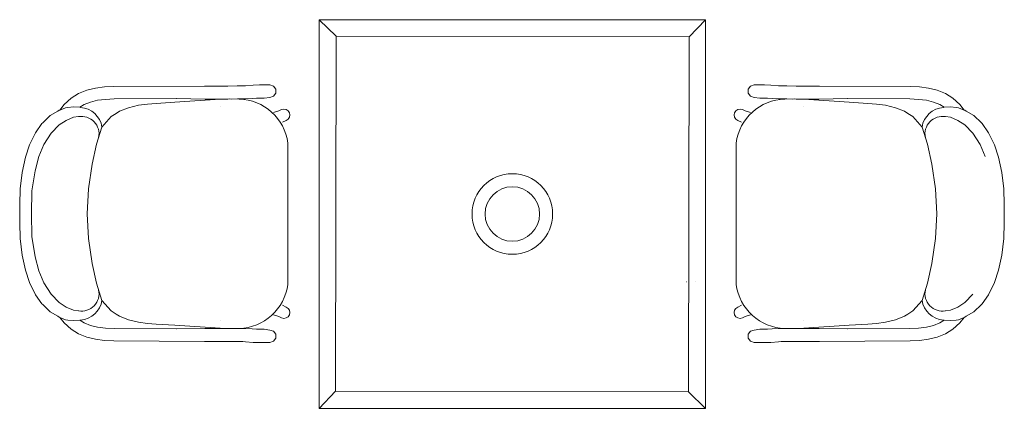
# Model space of a CAD drawing. Header units: millimetres. Extents: x -750 to 72845, y -24282 to 18874.
# Tile 60 of 154: x 56262 to 58190, y 3408 to 4170. Entities that reach past the tile are written whole.
import ezdxf

# ---------------------------------------------------------------- set-up
doc = ezdxf.new("R2010")
doc.units = ezdxf.units.MM
doc.header["$MEASUREMENT"] = 0
doc.layers.add('IRISH HOUSE_HYD AIRPORT_DRAINAGE LAYOUT 1$0$GREY SCALE', color=8, linetype='Continuous')
doc.layers.add('IRISH HOUSE_HYD AIRPORT_DRAINAGE LAYOUT 1$0$GREYSCALE', color=8, linetype='Continuous', lineweight=0)
doc.layers.add('M-MEP-ELPR-EQUIP', color=6, linetype='Continuous', lineweight=20)

# ---------------------------------------------------------------- blocks, each defined once
blk = doc.blocks.new('IRISH HOUSE_HYD AIRPORT_DRAINAGE LAYOUT 1$0$FLOOR PLAN')
at = {"layer": 'IRISH HOUSE_HYD AIRPORT_DRAINAGE LAYOUT 1$0$GREYSCALE', "color": 8, "lineweight": 0}
for p, q in [((6848.5, 4169.8), (6881.9, 4137.7)), ((7605.4, 4169.8), (7573.3, 4136.3)), ((6393.6, 4031.7), (6377.7, 4025.2)), ((6410.4, 4035.7), (6393.6, 4031.7)), ((6428.1, 4038), (6410.4, 4035.7)), ((6446.7, 4038.9), (6428.1, 4038)), ((6624.4, 4039.7), (6446.7, 4038.9)), ((6669.9, 4039.8), (6624.4, 4039.7)), ((6688.3, 4039.9), (6669.9, 4039.8)), ((6698.9, 4040), (6688.3, 4039.9)), ((6704.2, 4040.3), (6698.9, 4040)), ((6719.6, 4041.6), (6704.2, 4040.3)), ((6732.1, 4041.9), (6719.6, 4041.6)), ((6751.7, 4041.9), (6732.1, 4041.9)), ((6751.9, 4041.9), (6751.7, 4041.9)), ((6752.1, 4041.9), (6751.9, 4041.9)), ((6759.3, 4039.6), (6752.1, 4041.9)), ((6763.7, 4033.5), (6759.3, 4039.6)), ((6763.7, 4025.9), (6763.7, 4033.5)), ((7688.8, 4033.5), (7693.3, 4039.6)), ((7688.8, 4025.9), (7688.8, 4033.5)), ((7693.3, 4039.6), (7700.4, 4041.9)), ((7700.4, 4041.9), (7700.6, 4041.9)), ((7700.6, 4041.9), (7700.8, 4041.9)), ((7700.8, 4041.9), (7720.4, 4041.9)), ((7720.4, 4041.9), (7732.9, 4041.6)), ((7732.9, 4041.6), (7748.3, 4040.3)), ((7748.3, 4040.3), (7753.6, 4040)), ((7753.6, 4040), (7764.2, 4039.9)), ((7764.2, 4039.9), (7782.6, 4039.8)), ((7782.6, 4039.8), (7828.1, 4039.7)), ((7828.1, 4039.7), (8005.8, 4038.9)), ((8005.8, 4038.9), (8024.4, 4038)), ((8024.4, 4038), (8042.1, 4035.7)), ((8042.1, 4035.7), (8058.9, 4031.7)), ((8058.9, 4031.7), (8074.8, 4025.2)), ((6362.8, 4016), (6349.2, 4003.6)), ((6377.7, 4025.2), (6362.8, 4016)), ((6401, 4008.5), (6414.7, 4011.8)), ((6414.7, 4011.8), (6430.2, 4013.7)), ((6430.2, 4013.7), (6447.5, 4014.6)), ((6447.5, 4014.6), (6569.6, 4015.1)), ((6565.9, 4008.1), (6654.9, 4013.9)), ((6624.5, 4014.2), (6569.7, 4015.1)), ((6670, 4014.3), (6624.5, 4014.2)), ((6654.9, 4013.9), (6672.8, 4014.4)), ((6688.5, 4014.4), (6670, 4014.3)), ((6672.8, 4014.4), (6673.3, 4014.4)), ((6673.3, 4014.4), (6676.1, 4014.2)), ((6698.9, 4014.5), (6688.5, 4014.4)), ((6703.8, 4014.5), (6698.9, 4014.5)), ((6717.2, 4015.2), (6703.8, 4014.5)), ((6725.8, 4015.9), (6717.2, 4015.2)), ((6738, 4016.1), (6725.8, 4015.9)), ((6741, 4016.2), (6738, 4016.1)), ((6752.1, 4017.5), (6741, 4016.2)), ((6752.1, 4017.5), (6759.3, 4019.9)), ((6759.3, 4019.9), (6763.7, 4025.9)), ((7693.3, 4019.9), (7688.8, 4025.9)), ((7700.4, 4017.5), (7693.3, 4019.9)), ((7700.4, 4017.5), (7711.5, 4016.2)), ((7711.5, 4016.2), (7714.5, 4016.1)), ((7714.5, 4016.1), (7726.7, 4015.9)), ((7726.7, 4015.9), (7735.4, 4015.2)), ((7735.4, 4015.2), (7748.7, 4014.5)), ((7748.7, 4014.5), (7753.6, 4014.5)), ((7753.6, 4014.5), (7764.1, 4014.4)), ((7764.1, 4014.4), (7782.5, 4014.3)), ((7779.2, 4014.4), (7776.4, 4014.2)), ((7779.7, 4014.4), (7779.2, 4014.4)), ((7797.6, 4013.9), (7779.7, 4014.4)), ((7782.5, 4014.3), (7828, 4014.2)), ((7886.6, 4008.1), (7797.6, 4013.9)), ((7828, 4014.2), (7882.8, 4015.1)), ((8005, 4014.6), (7882.9, 4015.1)), ((8022.3, 4013.7), (8005, 4014.6)), ((8037.8, 4011.8), (8022.3, 4013.7)), ((8051.5, 4008.5), (8037.8, 4011.8)), ((8074.8, 4025.2), (8089.7, 4016)), ((8089.7, 4016), (8103.3, 4003.6)), ((6336.7, 3990.6), (6339.8, 3992.4)), ((6339.8, 3992.4), (6340.7, 3992.8)), ((6349.2, 4003.6), (6340.7, 3992.8)), ((6340.7, 3992.8), (6352.1, 3997.4)), ((6352.1, 3997.4), (6356.5, 3998)), ((6356.5, 3998), (6367.6, 3999.1)), ((6380, 3998.1), (6367.6, 3999.1)), ((6380, 3998.1), (6388.7, 4003.5)), ((6381.5, 3998), (6380, 3998.1)), ((6388.7, 4003.5), (6401, 4008.5)), ((6390.2, 3999.5), (6390.2, 3999.5)), ((6475.2, 3997.3), (6457.9, 3990.5)), ((6475.2, 3997.3), (6495.1, 4002)), ((6495.1, 4002), (6512.5, 4004.4)), ((6512.5, 4004.4), (6529.8, 4005.8)), ((6529.8, 4005.8), (6565.9, 4008.1)), ((6655.5, 3999.7), (6655.5, 3999.7)), ((6759.3, 3988), (6769.4, 3991.2)), ((6769.4, 3991.2), (6775.1, 3993.8)), ((6775.1, 3993.8), (6775.2, 3993.9)), ((6775.2, 3993.9), (6779.6, 3994.8)), ((6779.6, 3994.8), (6784.1, 3993.9)), ((6784.1, 3993.9), (6787.8, 3991.4)), ((6787.8, 3991.4), (6790.3, 3987.6)), ((7664.7, 3991.4), (7662.2, 3987.6)), ((7668.4, 3993.9), (7664.7, 3991.4)), ((7672.9, 3994.8), (7668.4, 3993.9)), ((7677.3, 3993.9), (7672.9, 3994.8)), ((7677.4, 3993.8), (7677.3, 3993.9)), ((7683.1, 3991.2), (7677.4, 3993.8)), ((7693.2, 3988), (7683.1, 3991.2)), ((7797, 3999.7), (7797, 3999.7)), ((7922.8, 4005.8), (7886.6, 4008.1)), ((7940.1, 4004.4), (7922.8, 4005.8)), ((7957.4, 4002), (7940.1, 4004.4)), ((7977.3, 3997.3), (7957.4, 4002)), ((7977.3, 3997.3), (7994.6, 3990.5)), ((8063.8, 4003.5), (8051.5, 4008.5)), ((8062.3, 3999.5), (8062.3, 3999.5)), ((8072.5, 3998.1), (8063.8, 4003.5)), ((8071, 3998), (8072.5, 3998.1)), ((8072.5, 3998.1), (8084.9, 3999.1)), ((8096, 3998), (8084.9, 3999.1)), ((8100.4, 3997.4), (8096, 3998)), ((8111.8, 3992.8), (8100.4, 3997.4)), ((8103.3, 4003.6), (8111.8, 3992.8)), ((8112.7, 3992.4), (8111.8, 3992.8)), ((8115.8, 3990.6), (8112.7, 3992.4)), ((6307.3, 3967.5), (6321.8, 3982)), ((6321.8, 3982), (6336.7, 3990.6)), ((6353, 3972.5), (6339.7, 3963.7)), ((6367.9, 3978.6), (6353, 3972.5)), ((6377.5, 3979.9), (6367.9, 3978.6)), ((6378.3, 3980), (6377.5, 3979.9)), ((6441.7, 3980.1), (6423.4, 3959.5)), ((6451.1, 3986.1), (6441.7, 3980.1)), ((6457.9, 3990.5), (6451.1, 3986.1)), ((6783.9, 3972.4), (6776.9, 3969)), ((6784.1, 3972.5), (6783.9, 3972.4)), ((6787.8, 3975), (6784.1, 3972.5)), ((6790.3, 3978.8), (6787.8, 3975)), ((6790.3, 3987.6), (6791.2, 3983.2)), ((6791.2, 3983.2), (6790.3, 3978.8)), ((7662.2, 3987.6), (7661.3, 3983.2)), ((7661.3, 3983.2), (7662.2, 3978.8)), ((7662.2, 3978.8), (7664.7, 3975)), ((7664.7, 3975), (7668.4, 3972.5)), ((7668.4, 3972.5), (7668.6, 3972.4)), ((7668.6, 3972.4), (7675.6, 3969)), ((7994.6, 3990.5), (8001.4, 3986.1)), ((8001.4, 3986.1), (8010.8, 3980.1)), ((8010.8, 3980.1), (8029.1, 3959.5)), ((8074.2, 3980), (8075, 3979.9)), ((8075, 3979.9), (8084.6, 3978.6)), ((8084.6, 3978.6), (8099.5, 3972.5)), ((8099.5, 3972.5), (8112.8, 3963.7)), ((8130.7, 3982), (8115.8, 3990.6)), ((8145.3, 3967.5), (8130.7, 3982)), ((6293.1, 3948.4), (6305.7, 3966.1)), ((6305.7, 3966.1), (6307.3, 3967.5)), ((6339.7, 3963.7), (6323.6, 3947.2)), ((6423.4, 3959.5), (6412.9, 3925.9)), ((8029.1, 3959.5), (8039.6, 3925.9)), ((8112.8, 3963.7), (8128.9, 3947.2)), ((8146.8, 3966.1), (8145.3, 3967.5)), ((8159.4, 3948.4), (8146.8, 3966.1)), ((6293.1, 3948.4), (6281.7, 3924.7)), ((6323.6, 3947.2), (6309.7, 3925.1)), ((8128.9, 3947.2), (8142.8, 3925.1)), ((8159.4, 3948.4), (8170.8, 3924.7)), ((6281.7, 3924.7), (6273.7, 3900.2)), ((6309.7, 3925.1), (6299.8, 3901.8)), ((6412.9, 3925.9), (6403.9, 3886.9)), ((6787.3, 3928.1), (6787.3, 3651.3)), ((7665.2, 3928.1), (7665.2, 3651.3)), ((8039.6, 3925.9), (8048.6, 3886.9)), ((8142.8, 3925.1), (8152.7, 3901.8)), ((8170.8, 3924.7), (8178.8, 3900.2)), ((6273.7, 3900.2), (6267.3, 3870.7)), ((6299.8, 3901.8), (6292.5, 3874)), ((8178.8, 3900.2), (8185.2, 3870.7)), ((6403.9, 3886.9), (6396.9, 3838.4)), ((8048.6, 3886.9), (8055.6, 3838.4)), ((6267.3, 3870.7), (6263.4, 3838.5)), ((6292.5, 3874), (6286.2, 3834.3)), ((8185.2, 3870.7), (8189.1, 3838.5)), ((6263.4, 3838.5), (6262.3, 3807.6)), ((6396.9, 3838.4), (6394.6, 3789.7)), ((8055.6, 3838.4), (8057.9, 3789.7)), ((8189.1, 3838.5), (8190.2, 3807.6)), ((6286.2, 3834.3), (6285.1, 3789.7)), ((6262.3, 3807.6), (6262.5, 3789.7)), ((8190.2, 3807.6), (8190, 3789.7)), ((6262.3, 3771.7), (6262.5, 3789.6)), ((6285.1, 3789.7), (6286.2, 3745)), ((6394.6, 3789.7), (6394.6, 3789.7)), ((6394.6, 3789.7), (6394.6, 3789.6)), ((6394.6, 3789.6), (6396.9, 3740.9)), ((8057.9, 3789.6), (8055.6, 3740.9)), ((8057.9, 3789.7), (8057.9, 3789.7)), ((8057.9, 3789.7), (8057.9, 3789.6)), ((8190.2, 3771.7), (8190, 3789.6)), ((6263.4, 3740.8), (6262.3, 3771.7)), ((8189.1, 3740.8), (8190.2, 3771.7)), ((6267.3, 3708.6), (6263.4, 3740.8)), ((6286.2, 3745), (6292.5, 3705.3)), ((6396.9, 3740.9), (6403.9, 3692.4)), ((8055.6, 3740.9), (8048.6, 3692.4)), ((8185.2, 3708.6), (8189.1, 3740.8)), ((6273.7, 3679.1), (6267.3, 3708.6)), ((6292.5, 3705.3), (6299.8, 3677.6)), ((8178.8, 3679.1), (8185.2, 3708.6)), ((6403.9, 3692.4), (6412.9, 3653.4)), ((8048.6, 3692.4), (8039.6, 3653.4)), ((6281.7, 3654.6), (6273.7, 3679.1)), ((6299.8, 3677.6), (6309.7, 3654.2)), ((8170.8, 3654.6), (8178.8, 3679.1)), ((6293.1, 3630.9), (6281.7, 3654.6)), ((6309.7, 3654.2), (6323.6, 3632.1)), ((6412.9, 3653.4), (6423.4, 3619.8)), ((7567.4, 3656.3), (7567.7, 3656.3)), ((7585.3, 3656.6), (7585.6, 3656.6)), ((8039.6, 3653.4), (8029.1, 3619.8)), ((8159.4, 3630.9), (8170.8, 3654.6)), ((6293.1, 3630.9), (6305.7, 3613.2)), ((6339.7, 3615.6), (6323.6, 3632.1)), ((8112.8, 3615.6), (8128.9, 3632.1)), ((8159.4, 3630.9), (8146.8, 3613.2)), ((6305.7, 3613.2), (6307.3, 3611.8)), ((6307.3, 3611.8), (6321.8, 3597.3)), ((6353, 3606.8), (6339.7, 3615.6)), ((6367.9, 3600.7), (6353, 3606.8)), ((6441.7, 3599.2), (6423.4, 3619.8)), ((6783.9, 3606.9), (6776.9, 3610.3)), ((6784.1, 3606.8), (6783.9, 3606.9)), ((6787.8, 3604.3), (6784.1, 3606.8)), ((7664.7, 3604.3), (7668.4, 3606.8)), ((7668.4, 3606.8), (7668.6, 3606.9)), ((7668.6, 3606.9), (7675.6, 3610.3)), ((8010.8, 3599.2), (8029.1, 3619.8)), ((8084.6, 3600.7), (8099.5, 3606.8)), ((8099.5, 3606.8), (8112.8, 3615.6)), ((8145.3, 3611.8), (8130.7, 3597.3)), ((8146.8, 3613.2), (8145.3, 3611.8)), ((6321.8, 3597.3), (6336.7, 3588.7)), ((6336.7, 3588.7), (6339.8, 3586.9)), ((6339.8, 3586.9), (6340.7, 3586.5)), ((6340.7, 3586.5), (6352.1, 3581.9)), ((6349.2, 3575.8), (6340.7, 3586.5)), ((6377.5, 3599.4), (6367.9, 3600.7)), ((6378.3, 3599.3), (6377.5, 3599.4)), ((6451.1, 3593.2), (6441.7, 3599.2)), ((6457.9, 3588.8), (6451.1, 3593.2)), ((6475.2, 3582), (6457.9, 3588.8)), ((6759.3, 3591.3), (6769.4, 3588.1)), ((6769.4, 3588.1), (6775.1, 3585.5)), ((6784.1, 3585.4), (6787.8, 3587.9)), ((6790.3, 3600.5), (6787.8, 3604.3)), ((6787.8, 3587.9), (6790.3, 3591.7)), ((6791.2, 3596.1), (6790.3, 3600.5)), ((6790.3, 3591.7), (6791.2, 3596.1)), ((7661.3, 3596.1), (7662.2, 3600.5)), ((7662.2, 3591.7), (7661.3, 3596.1)), ((7662.2, 3600.5), (7664.7, 3604.3)), ((7664.7, 3587.9), (7662.2, 3591.7)), ((7668.4, 3585.4), (7664.7, 3587.9)), ((7683.1, 3588.1), (7677.4, 3585.5)), ((7693.2, 3591.3), (7683.1, 3588.1)), ((7977.3, 3582), (7994.6, 3588.8)), ((7994.6, 3588.8), (8001.4, 3593.2)), ((8001.4, 3593.2), (8010.8, 3599.2)), ((8074.2, 3599.3), (8075, 3599.4)), ((8075, 3599.4), (8084.6, 3600.7)), ((8111.8, 3586.5), (8100.4, 3581.9)), ((8103.3, 3575.8), (8111.8, 3586.5)), ((8112.7, 3586.9), (8111.8, 3586.5)), ((8115.8, 3588.7), (8112.7, 3586.9)), ((8130.7, 3597.3), (8115.8, 3588.7)), ((6362.8, 3563.3), (6349.2, 3575.8)), ((6352.1, 3581.9), (6356.5, 3581.3)), ((6356.5, 3581.3), (6367.6, 3580.2)), ((6380, 3581.2), (6367.6, 3580.2)), ((6381.5, 3581.4), (6380, 3581.2)), ((6380, 3581.2), (6388.7, 3575.8)), ((6388.7, 3575.8), (6401, 3570.9)), ((6390.2, 3579.8), (6390.2, 3579.8)), ((6401, 3570.9), (6414.7, 3567.6)), ((6414.7, 3567.6), (6430.2, 3565.6)), ((6475.2, 3582), (6495.1, 3577.3)), ((6495.1, 3577.3), (6512.5, 3574.9)), ((6512.5, 3574.9), (6529.8, 3573.5)), ((6529.8, 3573.5), (6565.9, 3571.2)), ((6565.9, 3571.2), (6654.9, 3565.5)), ((6655.5, 3579.6), (6655.5, 3579.6)), ((6775.1, 3585.5), (6775.2, 3585.4)), ((6775.2, 3585.4), (6779.6, 3584.5)), ((6779.6, 3584.5), (6784.1, 3585.4)), ((7672.9, 3584.5), (7668.4, 3585.4)), ((7677.3, 3585.4), (7672.9, 3584.5)), ((7677.4, 3585.5), (7677.3, 3585.4)), ((7797, 3579.6), (7797, 3579.6)), ((7886.6, 3571.2), (7797.6, 3565.5)), ((7922.8, 3573.5), (7886.6, 3571.2)), ((7940.1, 3574.9), (7922.8, 3573.5)), ((7957.4, 3577.3), (7940.1, 3574.9)), ((7977.3, 3582), (7957.4, 3577.3)), ((8037.8, 3567.6), (8022.3, 3565.6)), ((8051.5, 3570.9), (8037.8, 3567.6)), ((8063.8, 3575.8), (8051.5, 3570.9)), ((8062.3, 3579.8), (8062.3, 3579.8)), ((8072.5, 3581.2), (8063.8, 3575.8)), ((8071, 3581.4), (8072.5, 3581.2)), ((8072.5, 3581.2), (8084.9, 3580.2)), ((8096, 3581.3), (8084.9, 3580.2)), ((8089.7, 3563.3), (8103.3, 3575.8)), ((8100.4, 3581.9), (8096, 3581.3)), ((6377.7, 3554.1), (6362.8, 3563.3)), ((6393.6, 3547.6), (6377.7, 3554.1)), ((6410.4, 3543.6), (6393.6, 3547.6)), ((6430.2, 3565.6), (6447.5, 3564.7)), ((6447.5, 3564.7), (6569.6, 3564.2)), ((6624.5, 3565.1), (6569.7, 3564.2)), ((6670, 3565), (6624.5, 3565.1)), ((6654.9, 3565.5), (6672.8, 3565)), ((6688.5, 3564.9), (6670, 3565)), ((6672.8, 3565), (6673.3, 3565)), ((6673.3, 3565), (6676.1, 3565.1)), ((6698.9, 3564.9), (6688.5, 3564.9)), ((6703.8, 3564.8), (6698.9, 3564.9)), ((6717.2, 3564.1), (6703.8, 3564.8)), ((6725.8, 3563.4), (6717.2, 3564.1)), ((6738, 3563.2), (6725.8, 3563.4)), ((6741, 3563.2), (6738, 3563.2)), ((6752.1, 3561.8), (6741, 3563.2)), ((6752.1, 3561.8), (6759.3, 3559.5)), ((6759.3, 3559.5), (6763.7, 3553.4)), ((6763.7, 3553.4), (6763.7, 3545.8)), ((7693.3, 3559.5), (7688.8, 3553.4)), ((7688.8, 3553.4), (7688.8, 3545.8)), ((7700.4, 3561.8), (7693.3, 3559.5)), ((7700.4, 3561.8), (7711.5, 3563.2)), ((7711.5, 3563.2), (7714.5, 3563.2)), ((7714.5, 3563.2), (7726.7, 3563.4)), ((7726.7, 3563.4), (7735.4, 3564.1)), ((7735.4, 3564.1), (7748.7, 3564.8)), ((7748.7, 3564.8), (7753.6, 3564.9)), ((7753.6, 3564.9), (7764.1, 3564.9)), ((7764.1, 3564.9), (7782.5, 3565)), ((7779.2, 3565), (7776.4, 3565.1)), ((7779.7, 3565), (7779.2, 3565)), ((7797.6, 3565.5), (7779.7, 3565)), ((7782.5, 3565), (7828, 3565.1)), ((7828, 3565.1), (7882.8, 3564.2)), ((8005, 3564.7), (7882.9, 3564.2)), ((8022.3, 3565.6), (8005, 3564.7)), ((8042.1, 3543.6), (8058.9, 3547.6)), ((8058.9, 3547.6), (8074.8, 3554.1)), ((8074.8, 3554.1), (8089.7, 3563.3)), ((6428.1, 3541.4), (6410.4, 3543.6)), ((6446.7, 3540.4), (6428.1, 3541.4)), ((6624.4, 3539.6), (6446.7, 3540.4)), ((6669.9, 3539.5), (6624.4, 3539.6)), ((6688.3, 3539.4), (6669.9, 3539.5)), ((6698.9, 3539.4), (6688.3, 3539.4)), ((6704.2, 3539), (6698.9, 3539.4)), ((6719.6, 3537.7), (6704.2, 3539)), ((6732.1, 3537.4), (6719.6, 3537.7)), ((6751.7, 3537.4), (6732.1, 3537.4)), ((6751.9, 3537.4), (6751.7, 3537.4)), ((6752.1, 3537.4), (6751.9, 3537.4)), ((6759.3, 3539.8), (6752.1, 3537.4)), ((6763.7, 3545.8), (6759.3, 3539.8)), ((7688.8, 3545.8), (7693.3, 3539.8)), ((7693.3, 3539.8), (7700.4, 3537.4)), ((7700.4, 3537.4), (7700.6, 3537.4)), ((7700.6, 3537.4), (7700.8, 3537.4)), ((7700.8, 3537.4), (7720.4, 3537.4)), ((7720.4, 3537.4), (7732.9, 3537.7)), ((7732.9, 3537.7), (7748.3, 3539)), ((7748.3, 3539), (7753.6, 3539.4)), ((7753.6, 3539.4), (7764.2, 3539.4)), ((7764.2, 3539.4), (7782.6, 3539.5)), ((7782.6, 3539.5), (7828.1, 3539.6)), ((7828.1, 3539.6), (8005.8, 3540.4)), ((8005.8, 3540.4), (8024.4, 3541.4)), ((8024.4, 3541.4), (8042.1, 3543.6)), ((6848.5, 3408.4), (6880.6, 3441.9)), ((7605.4, 3408.4), (7571.9, 3440.5))]:
    blk.add_line(p, q, dxfattribs=at)
at = {"layer": 'IRISH HOUSE_HYD AIRPORT_DRAINAGE LAYOUT 1$0$GREYSCALE', "color": 8, "lineweight": 0, "ltscale": 3}
for p, q in [((6848.5, 3408.4), (6848.5, 4169.8)), ((6848.5, 4169.8), (7605.4, 4169.8)), ((7605.4, 4169.8), (7605.4, 3408.4)), ((6880.6, 3441.9), (6881.9, 4137.7)), ((6881.9, 4137.7), (7573.3, 4136.3)), ((7573.3, 4136.3), (7571.9, 3440.5)), ((7571.9, 3440.5), (6880.6, 3441.9)), ((7605.4, 3408.4), (6848.5, 3408.4))]:
    blk.add_line(p, q, dxfattribs=at)
at = {"layer": 'IRISH HOUSE_HYD AIRPORT_DRAINAGE LAYOUT 1$0$GREYSCALE', "color": 8, "lineweight": 0}
for radius in [78.9, 53.5]:
    blk.add_circle((7226.9, 3789.1), radius, dxfattribs=at)
for centre, radius, start, end in [((6689.2, 3915.5), 98.9, 7.2909, 88.3551), ((7763.3, 3915.5), 98.9, 91.6449, 172.7091), ((6378.3, 3952.4), 45.6, 8.8864, 85.879), ((8074.2, 3952.4), 45.6, 94.121, 171.1136), ((6383.1, 3945.9), 34.5, 348.2401, 99.3448), ((8069.4, 3945.9), 34.5, 80.6552, 191.7599), ((6689.2, 3663.8), 98.9, 271.6449, 352.7091), ((7763.3, 3663.8), 98.9, 187.2909, 268.3551), ((6383.1, 3633.4), 34.5, 260.6552, 11.7599), ((8069.4, 3633.4), 34.5, 168.2401, 279.3448), ((6378.3, 3626.9), 45.6, 274.121, 351.1136), ((8074.2, 3626.9), 45.6, 188.8864, 265.879)]:
    blk.add_arc(centre, radius, start, end, dxfattribs=at)
blk = doc.blocks.new('IRISH HOUSE_HYD AIRPORT_DRAINAGE LAYOUT 1')
at = {"layer": 'IRISH HOUSE_HYD AIRPORT_DRAINAGE LAYOUT 1$0$GREY SCALE'}
blk.add_blockref('IRISH HOUSE_HYD AIRPORT_DRAINAGE LAYOUT 1$0$FLOOR PLAN', (0, 0), dxfattribs=at)

msp = doc.modelspace()

# ---------------------------------------------------------------- block references
at = {"layer": 'M-MEP-ELPR-EQUIP'}
msp.add_blockref('IRISH HOUSE_HYD AIRPORT_DRAINAGE LAYOUT 1', (50000, 0), dxfattribs=at)

doc.saveas('drawing.dxf')
